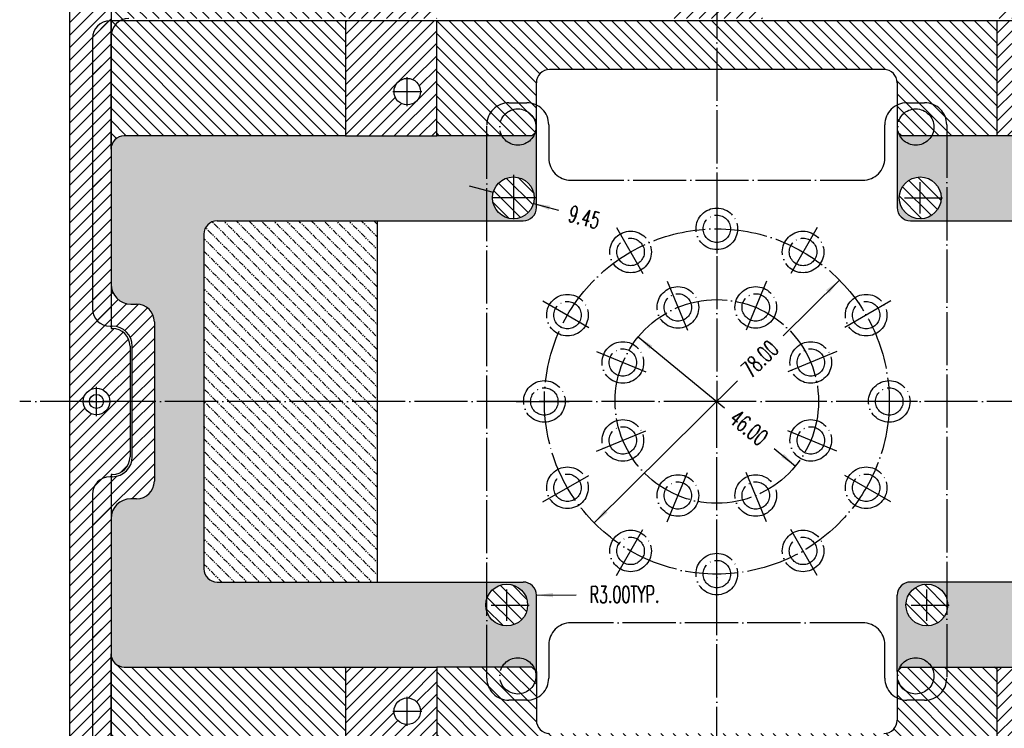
# Model space of a CAD drawing. Extents: x -401 to 590, y -380 to 320.
# Tile 5 of 54: x -158 to 65, y -74 to 86. Entities that reach past the tile are written whole.
import ezdxf

# ---------------------------------------------------------------- set-up
doc = ezdxf.new("R2010")
doc.units = 0
for name, pattern in [('DASHED', [15, 7, -8]), ('DOT_CENTER', [14, 12, -1, 0, -1]), ('PHANTOM', [13, 10, -1, 0, -1, 0, -1])]:
    doc.linetypes.add(name, pattern=pattern)
doc.layers.get('0').update_dxf_attribs({"linetype": 'CONTINUOUS'})
doc.layers.add('1', color=7, linetype='CONTINUOUS')
doc.styles.add('CONVERTER_11', font='txt.shx', dxfattribs={"width": 0.63})
pattern_1 = [(135, (0, 0), (-1.414214, -1.414214), [])]
pattern_2 = [(45, (0, 0), (-1.414214, 1.414214), [])]
pattern_3 = [(45, (0, 0), (-1.414214, 1.414214), [1.25, -0.25, 0.25, -0.25, 0.25, -0.25])]
pattern_4 = [(315, (0, 0), (1.414214, 1.414214), [])]

# ---------------------------------------------------------------- blocks, each defined once
blk = doc.blocks.new('*D249')
at = {"color": 2, "linetype": 'CONTINUOUS'}
for p, q in [((-55.98, 48.75), (-50.55, 47.26)), ((-41.45, 44.74), (-35.8, 43.19))]:
    blk.add_line(p, q, dxfattribs=at)
at = {"color": 2}
for points in [[(-54.3, 47.78), (-54.04, 48.73), (-50.55, 47.26)], [(-37.7, 44.22), (-37.96, 43.27), (-41.45, 44.74)]]:
    blk.add_solid(points, dxfattribs=at)
at = {"color": 2, "insert": (-33.88, 40.76), "char_height": 3.75, "attachment_point": 7, "rotation": 344.5771, "style": 'CONVERTER_11'}
blk.add_mtext('9.45', dxfattribs=at)
blk = doc.blocks.new('PLATE_24160__190', base_point=(-143.7, -98.4))
at = {"layer": '1', "linetype": 'CONTINUOUS'}
h = blk.add_hatch(dxfattribs=at)
h.set_pattern_fill('USER', color=1, scale=2, angle=45, pattern_type=0)
h.set_pattern_definition(pattern_2)
edge = h.paths.add_edge_path()
edge.add_arc((-137.2, -21), 4, 90, 180)
edge.add_line((-141.2, -21), (-141.2, -82))
edge.add_arc((-137.2, -82), 4, 180, -90)
edge.add_line((-137.2, -86), (-136.99, -86))
edge.add_line((-136.99, -86), (-136.99, -57))
edge.add_line((-136.99, -57), (-136.99, -26.5))
edge.add_arc((-132.49, -26.5), 4.5, 450, 540, ccw=False)
edge.add_line((-132.49, -22), (-131.2, -22))
edge.add_arc((-131.2, -18), 4, -90, 0)
edge.add_line((-127.2, -18), (-127.2, 18))
edge.add_arc((-131.2, 18), 4, 0, 90)
edge.add_line((-131.2, 22), (-132.49, 22))
edge.add_arc((-132.49, 26.5), 4.5, 540, 270, ccw=False)
edge.add_line((-136.99, 26.5), (-136.99, 57))
edge.add_line((-136.99, 57), (-136.99, 86))
edge.add_line((-136.99, 86), (-137.2, 86))
edge.add_arc((-137.2, 82), 4, 90, 180)
edge.add_line((-141.2, 82), (-141.2, 21))
edge.add_arc((-137.2, 21), 4, 180, -90)
edge.add_line((-137.2, 17), (-136.7, 17))
edge.add_arc((-136.7, 12.5), 4.5, 360, 450, ccw=False)
edge.add_line((-132.2, 12.5), (-132.2, -12.5))
edge.add_arc((-136.7, -12.5), 4.5, 270, 360, ccw=False)
edge.add_line((-136.7, -17), (-137.2, -17))
h = blk.add_hatch(dxfattribs=at)
h.set_pattern_fill('USER', color=6, scale=2, angle=135, pattern_type=0)
h.set_pattern_definition(pattern_1)
edge = h.paths.add_edge_path()
edge.add_line((-83.99, 86), (-136.99, 86))
edge.add_line((-136.99, 86), (-136.99, 57))
edge.add_arc((-133.99, 57), 3, 450, 540, ccw=False)
edge.add_line((-133.99, 60), (-83.99, 60))
edge.add_line((-83.99, 60), (-83.99, 86))
h = blk.add_hatch(dxfattribs=at)
h.set_pattern_fill('USER', color=1, scale=2, angle=45, pattern_type=0)
h.set_pattern_definition(pattern_2)
h.paths.add_polyline_path([(-63.33, 86), (-83.99, 86), (-83.99, 60), (-63.33, 60)])
edge = h.paths.add_edge_path(flags=16)
edge.add_arc((-70, 70), 3, 0, 360)
h = blk.add_hatch(dxfattribs=at)
h.set_pattern_fill('USER', color=6, scale=2, angle=135, pattern_type=0)
h.set_pattern_definition(pattern_1)
edge = h.paths.add_edge_path()
edge.add_line((63.33, 86), (-63.33, 86))
edge.add_line((-63.33, 86), (-63.33, 60))
edge.add_line((-63.33, 60), (-41.8, 60))
edge.add_line((-41.8, 60), (-40.8, 61))
edge.add_line((-40.8, 61), (-40.8, 72))
edge.add_arc((-37.8, 72), 3, 450, 540, ccw=False)
edge.add_line((-37.8, 75), (37.8, 75))
edge.add_arc((37.8, 72), 3, 360, 450, ccw=False)
edge.add_line((40.8, 72), (40.8, 61))
edge.add_line((40.8, 61), (41.8, 60))
edge.add_line((41.8, 60), (63.33, 60))
edge.add_line((63.33, 60), (63.33, 86))
h = blk.add_hatch(dxfattribs=at)
h.set_pattern_fill('USER', color=1, scale=2, angle=45, pattern_type=0)
h.set_pattern_definition(pattern_2)
h.paths.add_polyline_path([(83.99, 86), (63.33, 86), (63.33, 60), (83.99, 60)])
edge = h.paths.add_edge_path(flags=16)
edge.add_arc((70, 70), 3, 540, 360, ccw=False)
edge.add_arc((70, 70), 3, 360, 540, ccw=False)
at = {"layer": '1', "linetype": 'PHANTOM'}
h = blk.add_hatch(dxfattribs=at)
h.set_pattern_fill('USER', color=5, scale=2, angle=45, pattern_type=0)
h.set_pattern_definition(pattern_3)
edge = h.paths.add_edge_path()
edge.add_line((-83.99, 60), (-133.99, 60))
edge.add_arc((-133.99, 57), 3, 90, 180)
edge.add_line((-136.99, 57), (-136.99, 26.5))
edge.add_arc((-132.49, 26.5), 4.5, 180, -90)
edge.add_line((-132.49, 22), (-131.2, 22))
edge.add_arc((-131.2, 18), 4, 360, 450, ccw=False)
edge.add_line((-127.2, 18), (-127.2, -18))
edge.add_arc((-131.2, -18), 4, 270, 360, ccw=False)
edge.add_line((-131.2, -22), (-132.49, -22))
edge.add_arc((-132.49, -26.5), 4.5, 90, 180)
edge.add_line((-136.99, -26.5), (-136.99, -57))
edge.add_arc((-133.99, -57), 3, 180, -90)
edge.add_line((-133.99, -60), (-83.99, -60))
edge.add_line((-83.99, -60), (-63.33, -60))
edge.add_line((-63.33, -60), (-41.8, -60))
edge.add_line((-41.8, -60), (-40.8, -61))
edge.add_line((-40.8, -61), (-40.8, -43.8))
edge.add_arc((-43.8, -43.8), 3, 0, 90)
edge.add_line((-43.8, -40.8), (-76.8, -40.8))
edge.add_line((-76.8, -40.8), (-113, -40.8))
edge.add_arc((-113, -37.8), 3, 540, 270, ccw=False)
edge.add_line((-116, -37.8), (-116, 37.8))
edge.add_arc((-113, 37.8), 3, 450, 540, ccw=False)
edge.add_line((-113, 40.8), (-76.8, 40.8))
edge.add_line((-76.8, 40.8), (-43.8, 40.8))
edge.add_arc((-43.8, 43.8), 3, -90, 0)
edge.add_line((-40.8, 43.8), (-40.8, 61))
edge.add_line((-40.8, 61), (-41.8, 60))
edge.add_line((-41.8, 60), (-63.33, 60))
edge.add_line((-63.33, 60), (-83.99, 60))
edge = h.paths.add_edge_path(flags=16)
edge.add_arc((-46, 46), 4.725, 0, 360)
edge = h.paths.add_edge_path(flags=16)
edge.add_arc((-47.5, -46), 4.725, 0, 360)
h = blk.add_hatch(dxfattribs=at)
h.set_pattern_fill('USER', color=5, scale=2, angle=45, pattern_type=0)
h.set_pattern_definition(pattern_3)
edge = h.paths.add_edge_path()
edge.add_line((133.99, 60), (83.99, 60))
edge.add_line((83.99, 60), (63.33, 60))
edge.add_line((63.33, 60), (41.8, 60))
edge.add_line((41.8, 60), (40.8, 61))
edge.add_line((40.8, 61), (40.8, 43.8))
edge.add_arc((43.8, 43.8), 3, 180, -90)
edge.add_line((43.8, 40.8), (76.8, 40.8))
edge.add_line((76.8, 40.8), (113, 40.8))
edge.add_arc((113, 37.8), 3, 360, 450, ccw=False)
edge.add_line((116, 37.8), (116, -37.8))
edge.add_arc((113, -37.8), 3, 270, 360, ccw=False)
edge.add_line((113, -40.8), (76.8, -40.8))
edge.add_line((76.8, -40.8), (43.8, -40.8))
edge.add_arc((43.8, -43.8), 3, 90, 180)
edge.add_line((40.8, -43.8), (40.8, -61))
edge.add_line((40.8, -61), (41.8, -60))
edge.add_line((41.8, -60), (63.33, -60))
edge.add_line((63.33, -60), (83.99, -60))
edge.add_line((83.99, -60), (133.99, -60))
edge.add_arc((133.99, -57), 3, -90, 0)
edge.add_line((136.99, -57), (136.99, -26.5))
edge.add_arc((132.49, -26.5), 4.5, 0, 90)
edge.add_line((132.49, -22), (131.2, -22))
edge.add_arc((131.2, -18), 4, 540, 270, ccw=False)
edge.add_line((127.2, -18), (127.2, 18))
edge.add_arc((131.2, 18), 4, 450, 540, ccw=False)
edge.add_line((131.2, 22), (132.49, 22))
edge.add_arc((132.49, 26.5), 4.5, -90, 0)
edge.add_line((136.99, 26.5), (136.99, 57))
edge.add_arc((133.99, 57), 3, 0, 90)
edge = h.paths.add_edge_path(flags=16)
edge.add_arc((46, 46), 4.725, 0, 360)
edge = h.paths.add_edge_path(flags=16)
edge.add_arc((47.5, -46), 4.725, 0, 360)
at = {"layer": '1', "linetype": 'CONTINUOUS'}
h = blk.add_hatch(dxfattribs=at)
h.set_pattern_fill('USER', color=6, scale=2, angle=315, pattern_type=0)
h.set_pattern_definition(pattern_4)
edge = h.paths.add_edge_path()
edge.add_arc((-46, 46), 4.725, 0, 360)
h = blk.add_hatch(dxfattribs=at)
h.set_pattern_fill('USER', color=6, scale=2, angle=315, pattern_type=0)
h.set_pattern_definition(pattern_4)
edge = h.paths.add_edge_path()
edge.add_arc((46, 46), 4.725, 0, 360)
at = {"layer": '1', "linetype": 'PHANTOM'}
h = blk.add_hatch(dxfattribs=at)
h.set_pattern_fill('USER', color=4, scale=2, angle=135, pattern_type=0)
h.set_pattern_definition([(135, (0, 0), (-1.414214, -1.414214), [1.25, -0.25, 0.25, -0.25, 0.25, -0.25])])
edge = h.paths.add_edge_path()
edge.add_line((-76.8, 40.8), (-113, 40.8))
edge.add_arc((-113, 37.8), 3, 90, 180)
edge.add_line((-116, 37.8), (-116, -37.8))
edge.add_arc((-113, -37.8), 3, 180, -90)
edge.add_line((-113, -40.8), (-76.8, -40.8))
edge.add_line((-76.8, -40.8), (-76.8, 40.8))
at = {"layer": '1', "linetype": 'CONTINUOUS'}
h = blk.add_hatch(dxfattribs=at)
h.set_pattern_fill('USER', color=6, scale=2, angle=315, pattern_type=0)
h.set_pattern_definition(pattern_4)
edge = h.paths.add_edge_path()
edge.add_arc((-47.5, -46), 4.725, 0, 360)
h = blk.add_hatch(dxfattribs=at)
h.set_pattern_fill('USER', color=6, scale=2, angle=315, pattern_type=0)
h.set_pattern_definition(pattern_4)
edge = h.paths.add_edge_path()
edge.add_arc((47.5, -46), 4.725, 0, 360)
h = blk.add_hatch(dxfattribs=at)
h.set_pattern_fill('USER', color=6, scale=2, angle=135, pattern_type=0)
h.set_pattern_definition(pattern_1)
edge = h.paths.add_edge_path()
edge.add_line((-83.99, -60), (-133.99, -60))
edge.add_arc((-133.99, -57), 3, 540, 270, ccw=False)
edge.add_line((-136.99, -57), (-136.99, -86))
edge.add_line((-136.99, -86), (-83.99, -86))
edge.add_line((-83.99, -86), (-83.99, -60))
h = blk.add_hatch(dxfattribs=at)
h.set_pattern_fill('USER', color=1, scale=2, angle=45, pattern_type=0)
h.set_pattern_definition(pattern_2)
h.paths.add_polyline_path([(-63.33, -60), (-83.99, -60), (-83.99, -86), (-63.33, -86)])
edge = h.paths.add_edge_path(flags=16)
edge.add_arc((-70, -70), 3, 0, 360)
h = blk.add_hatch(dxfattribs=at)
h.set_pattern_fill('USER', color=6, scale=2, angle=135, pattern_type=0)
h.set_pattern_definition(pattern_1)
edge = h.paths.add_edge_path()
edge.add_line((-41.8, -60), (-63.33, -60))
edge.add_line((-63.33, -60), (-63.33, -86))
edge.add_line((-63.33, -86), (63.33, -86))
edge.add_line((63.33, -86), (63.33, -60))
edge.add_line((63.33, -60), (41.8, -60))
edge.add_line((41.8, -60), (40.8, -61))
edge.add_line((40.8, -61), (40.8, -72))
edge.add_arc((37.8, -72), 3, 270, 360, ccw=False)
edge.add_line((37.8, -75), (-37.8, -75))
edge.add_arc((-37.8, -72), 3, 540, 270, ccw=False)
edge.add_line((-40.8, -72), (-40.8, -61))
edge.add_line((-40.8, -61), (-41.8, -60))
h = blk.add_hatch(dxfattribs=at)
h.set_pattern_fill('USER', color=1, scale=2, angle=45, pattern_type=0)
h.set_pattern_definition(pattern_2)
h.paths.add_polyline_path([(83.99, -60), (63.33, -60), (63.33, -86), (83.99, -86)])
edge = h.paths.add_edge_path(flags=16)
edge.add_arc((70, -70), 3, 540, 360, ccw=False)
edge.add_arc((70, -70), 3, 360, 540, ccw=False)
at = {"color": 1, "linetype": 'CONTINUOUS'}
for p, q in [((-136.99, 86), (-137.2, 86)), ((-83.99, 86), (-136.99, 86)), ((-136.99, 57), (-136.99, 86)), ((-63.33, 86), (-83.99, 86)), ((-83.99, 86), (-83.99, 60)), ((63.33, 86), (-63.33, 86)), ((-63.33, 60), (-63.33, 86)), ((83.99, 86), (63.33, 86)), ((63.33, 86), (63.33, 60)), ((-141.2, 82), (-141.2, 21)), ((37.8, 75), (-37.8, 75)), ((-40.8, 61), (-40.8, 72)), ((40.8, 72), (40.8, 61)), ((-40.8, 61), (-41.8, 60)), ((-40.8, 43.8), (-40.8, 61)), ((40.8, 61), (40.8, 43.8)), ((41.8, 60), (40.8, 61)), ((-83.99, 60), (-133.99, 60)), ((-83.99, 60), (-63.33, 60)), ((-41.8, 60), (-63.33, 60)), ((63.33, 60), (41.8, 60)), ((83.99, 60), (63.33, 60)), ((-136.99, 57), (-136.99, 26.5)), ((-113, 40.8), (-76.8, 40.8)), ((-76.8, 40.8), (-43.8, 40.8)), ((43.8, 40.8), (76.8, 40.8)), ((-116, 37.8), (-116, -37.8)), ((-132.49, 22), (-131.2, 22)), ((-127.2, 18), (-127.2, -18)), ((-137.2, 17), (-136.7, 17)), ((-132.2, -12.5), (-132.2, 12.5)), ((-136.7, -17), (-137.2, -17)), ((-141.2, -21), (-141.2, -82)), ((-131.2, -22), (-132.49, -22)), ((-136.99, -26.5), (-136.99, -57)), ((-113, -40.8), (-76.8, -40.8)), ((-76.8, -40.8), (-43.8, -40.8)), ((76.8, -40.8), (43.8, -40.8)), ((-40.8, -61), (-40.8, -43.8)), ((40.8, -61), (40.8, -43.8)), ((-136.99, -86), (-136.99, -57)), ((-133.99, -60), (-83.99, -60)), ((-83.99, -60), (-63.33, -60)), ((-83.99, -60), (-83.99, -86)), ((-63.33, -60), (-63.33, -86)), ((-41.8, -60), (-63.33, -60)), ((-41.8, -60), (-40.8, -61)), ((40.8, -61), (41.8, -60)), ((41.8, -60), (63.33, -60)), ((63.33, -60), (63.33, -86)), ((63.33, -60), (83.99, -60)), ((-40.8, -61), (-40.8, -72)), ((40.8, -61), (40.8, -72))]:
    blk.add_line(p, q, dxfattribs=at)
for centre, radius in [((-70, 70), 3), ((-46, 46), 4.725), ((46, 46), 4.725), ((-47.5, -46), 4.725), ((47.5, -46), 4.725), ((-70, -70), 3)]:
    blk.add_circle(centre, radius, dxfattribs=at)
for centre, radius, start, end in [((-137.2, 82), 4, 90, 180), ((-37.8, 72), 3, 90, 180), ((37.8, 72), 3, 0, 90), ((-133.99, 57), 3, 90, 180), ((-43.8, 43.8), 3, -90, 0), ((43.8, 43.8), 3, 180, -90), ((-113, 37.8), 3, 90, 180), ((-132.49, 26.5), 4.5, 180, -90), ((-137.2, 21), 4, 180, -90), ((-131.2, 18), 4, 0, 90), ((-136.7, 12.5), 4.5, 0, 90), ((-136.7, -12.5), 4.5, -90, 0), ((-137.2, -21), 4, 90, 180), ((-131.2, -18), 4, -90, 0), ((-132.49, -26.5), 4.5, 90, 180), ((-113, -37.8), 3, 180, -90), ((-43.8, -43.8), 3, 0, 90), ((43.8, -43.8), 3, 90, 180), ((-133.99, -57), 3, 180, -90), ((-37.8, -72), 3, 180, -90), ((37.8, -72), 3, -90, 0)]:
    blk.add_arc(centre, radius, start, end, dxfattribs=at)
at = {"layer": '1', "color": 1, "linetype": 'PHANTOM'}
for p, q in [((-46, 51.1975), (-46, 40.8025)), ((-40.8025, 46), (-51.1975, 46))]:
    blk.add_line(p, q, dxfattribs=at)
at = {"layer": '1', "color": 1, "linetype": 'DOT_CENTER'}
for p, q in [((46, 42.4525), (46, 49.5475)), ((42.4525, 46), (51.0475, 46)), ((-47.5, -49.5475), (-47.5, -42.4525)), ((47.5, -49.5475), (47.5, -42.4525)), ((-51.0475, -46), (-42.4525, -46)), ((43.9525, -46), (52.5475, -46))]:
    blk.add_line(p, q, dxfattribs=at)
at = {"layer": '1', "color": 1, "linetype": 'CONTINUOUS'}
blk.add_line((-76.8, 40.8), (-76.8, -40.8), dxfattribs=at)
blk.add_blockref('*D249', (0, 0))
blk = doc.blocks.new('*D276')
at = {"color": 2, "linetype": 'CONTINUOUS'}
blk.add_line((-40.8, -43.78), (-31.83, -43.72), dxfattribs=at)
at = {"color": 2}
blk.add_solid([(-37.05, -43.26), (-37.05, -44.25), (-40.8, -43.78)], dxfattribs=at)
at = {"color": 2, "insert": (-28.75, -45.53), "char_height": 3.75, "attachment_point": 7, "rotation": 0.3922, "style": 'CONVERTER_11'}
blk.add_mtext('\\C2;R\\C2;3.00\\C2;TYP.', dxfattribs=at)
blk = doc.blocks.new('*D278')
at = {"color": 2, "linetype": 'CONTINUOUS'}
for p, q in [((15.01, 14.85), (27.72, 27.43)), ((-27.72, -27.43), (4.69, 4.64))]:
    blk.add_line(p, q, dxfattribs=at)
at = {"color": 2}
for points in [[(25.4, 24.44), (24.71, 25.15), (27.72, 27.43)], [(-25.4, -24.44), (-24.71, -25.15), (-27.72, -27.43)]]:
    blk.add_solid(points, dxfattribs=at)
at = {"color": 2, "insert": (7.79, 5.07), "char_height": 3.75, "attachment_point": 7, "rotation": 44.7001, "style": 'CONVERTER_11'}
blk.add_mtext('78.00', dxfattribs=at)
blk = doc.blocks.new('*D279')
at = {"color": 2, "linetype": 'CONTINUOUS'}
for p, q in [((-17.78, 14.59), (1.77, -1.45)), ((12.99, -10.66), (17.78, -14.59))]:
    blk.add_line(p, q, dxfattribs=at)
at = {"color": 2}
for points in [[(-14.57, 12.59), (-15.2, 11.83), (-17.78, 14.59)], [(14.57, -12.59), (15.2, -11.83), (17.78, -14.59)]]:
    blk.add_solid(points, dxfattribs=at)
at = {"color": 2, "insert": (2.51, -4.49), "char_height": 3.75, "attachment_point": 7, "rotation": 320.6365, "style": 'CONVERTER_11'}
blk.add_mtext('46.00', dxfattribs=at)
blk = doc.blocks.new('DUTBOARD_LAY', base_point=(177, 177))
at = {"layer": '1', "linetype": 'CONTINUOUS'}
h = blk.add_hatch(dxfattribs=at)
h.set_pattern_fill('USER', color=1, scale=2, angle=45, pattern_type=0)
h.set_pattern_definition(pattern_2)
edge = h.paths.add_edge_path()
edge.add_arc((-73.66, 221.971), 13, -145.61859, -34.38141)
edge.add_line((-62.931, 214.63), (62.931, 214.63))
edge.add_arc((73.66, 221.971), 13, -145.61859, -34.38141)
edge.add_line((84.389, 214.63), (146.32, 214.63))
edge.add_line((146.32, 214.63), (146.32, 0))
edge.add_line((146.32, 0), (146.32, -209.01))
edge.add_arc((147.32, -221.971), 13, 94.41173, 145.61859)
edge.add_line((136.591, -214.63), (10.729, -214.63))
edge.add_arc((0, -221.971), 13, 34.38141, 145.61859)
edge.add_line((-10.729, -214.63), (-136.591, -214.63))
edge.add_arc((-147.32, -221.971), 13, 34.38141, 85.58827)
edge.add_line((-146.32, -209.01), (-146.32, 0))
edge.add_line((-146.32, 0), (-146.32, 214.63))
edge.add_line((-146.32, 214.63), (-84.389, 214.63))
edge = h.paths.add_edge_path(flags=16)
edge.add_arc((-140.29, -102), 3, 0, 360)
edge = h.paths.add_edge_path(flags=16)
edge.add_arc((-140.29, -198.12), 3, 0, 360)
edge = h.paths.add_edge_path(flags=16)
edge.add_arc((-73.66, -157.48), 3, 0, 360)
edge = h.paths.add_edge_path(flags=16)
edge.add_arc((7.03, -102), 3, 0, 360)
edge = h.paths.add_edge_path(flags=16)
edge.add_arc((7.03, -198.12), 3, 0, 360)
edge = h.paths.add_edge_path(flags=16)
edge.add_arc((73.66, -157.48), 3, 0, 360)
edge = h.paths.add_edge_path(flags=16)
edge.add_arc((140.29, -102), 3, 0, 360)
edge = h.paths.add_edge_path(flags=16)
edge.add_arc((140.29, -198.12), 3, 0, 360)
edge = h.paths.add_edge_path(flags=16)
edge.add_arc((140.29, 0), 3, 0, 360)
edge = h.paths.add_edge_path(flags=16)
edge.add_arc((-140.29, 0), 3, 0, 360)
edge = h.paths.add_edge_path(flags=16)
edge.add_arc((-140.29, 102), 3, 0, 360)
edge = h.paths.add_edge_path(flags=16)
edge.add_arc((-140.29, 198.12), 3, 0, 360)
edge = h.paths.add_edge_path(flags=16)
edge.add_arc((-73.66, 157.48), 3, 0, 360)
edge = h.paths.add_edge_path(flags=16)
edge.add_arc((7.03, 102), 3, 0, 360)
edge = h.paths.add_edge_path(flags=16)
edge.add_arc((7.03, 198.12), 3, 0, 360)
edge = h.paths.add_edge_path(flags=16)
edge.add_arc((73.66, 157.48), 3, 0, 360)
edge = h.paths.add_edge_path(flags=16)
edge.add_arc((140.29, 102), 3, 0, 360)
edge = h.paths.add_edge_path(flags=16)
edge.add_arc((140.29, 198.12), 3, 0, 360)
edge = h.paths.add_edge_path(flags=16)
edge.add_line((-66.16, -192.62), (-66.16, -203.62))
edge.add_arc((-70.16, -203.62), 4, 270, 360, ccw=False)
edge.add_line((-70.16, -207.62), (-77.16, -207.62))
edge.add_arc((-77.16, -203.62), 4, 540, 270, ccw=False)
edge.add_line((-81.16, -203.62), (-81.16, -192.62))
edge.add_arc((-77.16, -192.62), 4, 450, 540, ccw=False)
edge.add_line((-77.16, -188.62), (-70.16, -188.62))
edge.add_arc((-70.16, -192.62), 4, 360, 450, ccw=False)
edge = h.paths.add_edge_path(flags=16)
edge.add_line((3.6, -86.5), (10.33, -86.5))
edge.add_line((10.33, -86.5), (10.33, -111.14))
edge.add_line((10.33, -111.14), (10.33, -203.82))
edge.add_arc((14.33, -203.82), 4, 180, -90)
edge.add_line((14.33, -207.82), (59.33, -207.82))
edge.add_arc((59.33, -203.82), 4, -90, 0)
edge.add_line((63.33, -203.82), (63.33, -111.14))
edge.add_line((63.33, -111.14), (63.33, -86.5))
edge.add_line((63.33, -86.5), (83.99, -86.5))
edge.add_line((83.99, -86.5), (83.99, -111.14))
edge.add_line((83.99, -111.14), (83.99, -203.82))
edge.add_arc((87.99, -203.82), 4, 180, -90)
edge.add_line((87.99, -207.82), (132.99, -207.82))
edge.add_arc((132.99, -203.82), 4, -90, 0)
edge.add_line((136.99, -203.82), (136.99, -111.14))
edge.add_line((136.99, -111.14), (136.99, -82.5))
edge.add_line((136.99, -82.5), (136.99, -16.5))
edge.add_line((136.99, -16.5), (136.7, -16.5))
edge.add_arc((136.7, -12.5), 4, 540, 270, ccw=False)
edge.add_line((132.7, -12.5), (132.7, 12.5))
edge.add_arc((136.7, 12.5), 4, 450, 540, ccw=False)
edge.add_line((136.7, 16.5), (136.99, 16.5))
edge.add_line((136.99, 16.5), (136.99, 82.5))
edge.add_line((136.99, 82.5), (136.99, 111.14))
edge.add_line((136.99, 111.14), (136.99, 203.82))
edge.add_arc((132.99, 203.82), 4, 0, 90)
edge.add_line((132.99, 207.82), (87.99, 207.82))
edge.add_arc((87.99, 203.82), 4, 90, 180)
edge.add_line((83.99, 203.82), (83.99, 111.14))
edge.add_line((83.99, 111.14), (83.99, 86.5))
edge.add_line((83.99, 86.5), (63.33, 86.5))
edge.add_line((63.33, 86.5), (63.33, 111.14))
edge.add_line((63.33, 111.14), (63.33, 203.82))
edge.add_arc((59.33, 203.82), 4, 0, 90)
edge.add_line((59.33, 207.82), (14.33, 207.82))
edge.add_arc((14.33, 203.82), 4, 90, 180)
edge.add_line((10.33, 203.82), (10.33, 111.14))
edge.add_line((10.33, 111.14), (10.33, 86.5))
edge.add_line((10.33, 86.5), (3.6, 86.5))
edge.add_line((3.6, 86.5), (-10.33, 86.5))
edge.add_line((-10.33, 86.5), (-10.33, 111.14))
edge.add_line((-10.33, 111.14), (-10.33, 203.82))
edge.add_arc((-14.33, 203.82), 4, 0, 90)
edge.add_line((-14.33, 207.82), (-59.33, 207.82))
edge.add_arc((-59.33, 203.82), 4, 90, 180)
edge.add_line((-63.33, 203.82), (-63.33, 111.14))
edge.add_line((-63.33, 111.14), (-63.33, 86.5))
edge.add_line((-63.33, 86.5), (-83.99, 86.5))
edge.add_line((-83.99, 86.5), (-83.99, 111.14))
edge.add_line((-83.99, 111.14), (-83.99, 203.82))
edge.add_arc((-87.99, 203.82), 4, 0, 90)
edge.add_line((-87.99, 207.82), (-132.99, 207.82))
edge.add_arc((-132.99, 203.82), 4, 90, 180)
edge.add_line((-136.99, 203.82), (-136.99, 111.14))
edge.add_line((-136.99, 111.14), (-136.99, 82.5))
edge.add_line((-136.99, 82.5), (-136.99, 16.5))
edge.add_line((-136.99, 16.5), (-136.7, 16.5))
edge.add_arc((-136.7, 12.5), 4, 360, 450, ccw=False)
edge.add_line((-132.7, 12.5), (-132.7, -12.5))
edge.add_arc((-136.7, -12.5), 4, 270, 360, ccw=False)
edge.add_line((-136.7, -16.5), (-136.99, -16.5))
edge.add_line((-136.99, -16.5), (-136.99, -82.5))
edge.add_line((-136.99, -82.5), (-136.99, -111.14))
edge.add_line((-136.99, -111.14), (-136.99, -203.82))
edge.add_arc((-132.99, -203.82), 4, 180, -90)
edge.add_line((-132.99, -207.82), (-87.99, -207.82))
edge.add_arc((-87.99, -203.82), 4, -90, 0)
edge.add_line((-83.99, -203.82), (-83.99, -111.14))
edge.add_line((-83.99, -111.14), (-83.99, -86.5))
edge.add_line((-83.99, -86.5), (-63.33, -86.5))
edge.add_line((-63.33, -86.5), (-63.33, -111.14))
edge.add_line((-63.33, -111.14), (-63.33, -203.82))
edge.add_arc((-59.33, -203.82), 4, 180, -90)
edge.add_line((-59.33, -207.82), (-14.33, -207.82))
edge.add_arc((-14.33, -203.82), 4, -90, 0)
edge.add_line((-10.33, -203.82), (-10.33, -111.14))
edge.add_line((-10.33, -111.14), (-10.33, -86.5))
edge.add_line((-10.33, -86.5), (3.6, -86.5))
edge = h.paths.add_edge_path(flags=16)
edge.add_line((81.16, -192.62), (81.16, -203.62))
edge.add_arc((77.16, -203.62), 4, 270, 360, ccw=False)
edge.add_line((77.16, -207.62), (70.16, -207.62))
edge.add_arc((70.16, -203.62), 4, 540, 270, ccw=False)
edge.add_line((66.16, -203.62), (66.16, -192.62))
edge.add_arc((70.16, -192.62), 4, 450, 540, ccw=False)
edge.add_line((70.16, -188.62), (77.16, -188.62))
edge.add_arc((77.16, -192.62), 4, 360, 450, ccw=False)
h = blk.add_hatch(dxfattribs=at)
h.set_pattern_fill('USER', color=6, scale=2, angle=135, pattern_type=0)
h.set_pattern_definition(pattern_1)
edge = h.paths.add_edge_path()
edge.add_line((-87.99, 107.14), (-132.99, 107.14))
edge.add_arc((-132.99, 111.14), 4, 540, 270, ccw=False)
edge.add_line((-136.99, 111.14), (-136.99, 82.5))
edge.add_arc((-132.99, 82.5), 4, 450, 180, ccw=False)
edge.add_line((-132.99, 86.5), (-83.99, 86.5))
edge.add_line((-83.99, 86.5), (-83.99, 111.14))
edge.add_arc((-87.99, 111.14), 4, 270, 360, ccw=False)
at = {"color": 1, "linetype": 'CONTINUOUS'}
for p, q in [((-136.99, 16.5), (-136.7, 16.5)), ((-132.7, 12.5), (-132.7, -12.5)), ((-136.7, -16.5), (-136.99, -16.5))]:
    blk.add_line(p, q, dxfattribs=at)
for centre, start, end in [((-136.7, 12.5), 0, 90), ((-136.7, -12.5), -90, 0)]:
    blk.add_arc(centre, 4, start, end, dxfattribs=at)
at = {"layer": '1', "color": 7, "linetype": 'CONTINUOUS'}
for p, q in [((-146.32, 0), (-146.32, 214.63)), ((-146.32, -209.01), (-146.32, 0))]:
    blk.add_line(p, q, dxfattribs=at)
at = {"layer": '1', "color": 1, "linetype": 'CONTINUOUS'}
for p, q in [((-136.99, 111.14), (-136.99, 82.5)), ((-136.99, 82.5), (-136.99, 16.5)), ((-136.99, -16.5), (-136.99, -82.5))]:
    blk.add_line(p, q, dxfattribs=at)
at = {"layer": '1', "color": 1, "linetype": 'DOT_CENTER'}
for p, q in [((0, 94), (0, 45.411)), ((-70, 66.7), (-70, 73.3)), ((-73.3, 70), (-66.7, 70)), ((-47, 67.5), (-43, 67.5)), ((43, 67.5), (47, 67.5)), ((-52, -62.5), (-52, 62.5)), ((-38, 62.5), (-38, 55)), ((38, 55), (38, 62.5)), ((52, 62.5), (52, -62.5)), ((-33, 50), (33, 50)), ((0, 45.411), (0, 32.836)), ((-22.705, 39.327), (-16.418, 28.437)), ((22.705, 39.327), (16.418, 28.437)), ((0, 32.836), (0, 0)), ((-11.255, 27.172), (-6.443, 15.555)), ((11.255, 27.172), (6.443, 15.555)), ((-39.327, 22.705), (-28.437, 16.418)), ((39.327, 22.705), (28.437, 16.418)), ((-27.172, 11.255), (-15.555, 6.443)), ((27.172, 11.255), (15.555, 6.443)), ((-140.29, -3.3), (-140.29, 3.3)), ((0, 0), (-157.65, 0)), ((-143.59, 0), (-136.99, 0)), ((-45.411, 0), (-32.836, 0)), ((23, 0), (0, 0)), ((0, -221.971), (0, 0)), ((39, 0), (23, 0)), ((157.65, 0), (39, 0)), ((45.411, 0), (32.836, 0)), ((-27.172, -11.255), (-15.555, -6.443)), ((27.172, -11.255), (15.555, -6.443)), ((-11.255, -27.172), (-6.443, -15.555)), ((11.255, -27.172), (6.443, -15.555)), ((-39.327, -22.705), (-28.437, -16.418)), ((39.327, -22.705), (28.437, -16.418)), ((-22.705, -39.327), (-16.418, -28.437)), ((22.705, -39.327), (16.418, -28.437)), ((0, -45.411), (0, -32.836)), ((33, -50), (-33, -50)), ((-38, -55), (-38, -62.5)), ((38, -62.5), (38, -55)), ((-70, -73.3), (-70, -66.7)), ((-43, -67.5), (-47, -67.5)), ((47, -67.5), (43, -67.5)), ((-73.3, -70), (-66.7, -70))]:
    blk.add_line(p, q, dxfattribs=at)
at = {"layer": '1', "color": 1, "linetype": 'DASHED'}
blk.add_line((-140.29, -3), (-140.29, 3), dxfattribs=at)
at = {"layer": '1', "color": 7, "linetype": 'CONTINUOUS'}
for centre, radius in [((-70, 70), 3), ((-140.29, 0), 3), ((-140.29, 0), 1.6), ((-70, -70), 3)]:
    blk.add_circle(centre, radius, dxfattribs=at)
at = {"layer": '1', "color": 1, "linetype": 'DOT_CENTER'}
for centre, radius in [((-45, 62), 4.1), ((45, 62), 4.1), ((0, 39), 4.7), ((0, 39), 3.1), ((0, 0), 39), ((-19.5, 33.775), 4.7), ((19.5, 33.775), 4.7), ((-19.5, 33.775), 3.1), ((19.5, 33.775), 3.1), ((-8.802, 21.249), 4.7), ((8.802, 21.249), 4.7), ((-33.775, 19.5), 4.7), ((-33.775, 19.5), 3.1), ((0, 0), 23), ((-8.802, 21.249), 3.1), ((8.802, 21.249), 3.1), ((33.775, 19.5), 4.7), ((33.775, 19.5), 3.1), ((-21.249, 8.802), 4.7), ((21.249, 8.802), 4.7), ((-21.249, 8.802), 3.1), ((21.249, 8.802), 3.1), ((-39, 0), 4.7), ((39, 0), 4.7), ((-39, 0), 3.1), ((39, 0), 3.1), ((-21.249, -8.802), 4.7), ((21.249, -8.802), 4.7), ((-21.249, -8.802), 3.1), ((21.249, -8.802), 3.1), ((-33.775, -19.5), 4.7), ((33.775, -19.5), 4.7), ((-33.775, -19.5), 3.1), ((-8.802, -21.249), 4.7), ((8.802, -21.249), 4.7), ((33.775, -19.5), 3.1), ((-8.802, -21.249), 3.1), ((8.802, -21.249), 3.1), ((-19.5, -33.775), 4.7), ((-19.5, -33.775), 3.1), ((19.5, -33.775), 4.7), ((19.5, -33.775), 3.1), ((0, -39), 4.7), ((0, -39), 3.1), ((-45, -62), 4.1), ((45, -62), 4.1)]:
    blk.add_circle(centre, radius, dxfattribs=at)
at = {"layer": '1', "color": 1, "linetype": 'CONTINUOUS'}
blk.add_arc((-132.99, 82.5), 4, 90, -180, dxfattribs=at)
at = {"layer": '1', "color": 1, "linetype": 'DOT_CENTER'}
for centre, start, end in [((-47, 62.5), 90, 180), ((-43, 62.5), 0, 90), ((43, 62.5), 90, 180), ((47, 62.5), 0, 90), ((-33, 55), 180, -90), ((33, 55), -90, 0), ((-33, -55), 90, 180), ((33, -55), 0, 90), ((-47, -62.5), 180, -90), ((-43, -62.5), -90, 0), ((43, -62.5), 180, -90), ((47, -62.5), -90, 0)]:
    blk.add_arc(centre, 5, start, end, dxfattribs=at)
for name, p in [('PLATE_24160__190', (-143.7, -98.4)), ('*D278', (0, 0)), ('*D279', (0, 0)), ('*D276', (0, 0))]:
    blk.add_blockref(name, p)

msp = doc.modelspace()

# ---------------------------------------------------------------- block references
at = {"layer": '1'}
msp.add_blockref('DUTBOARD_LAY', (177, 177), dxfattribs=at)

doc.saveas('drawing.dxf')
